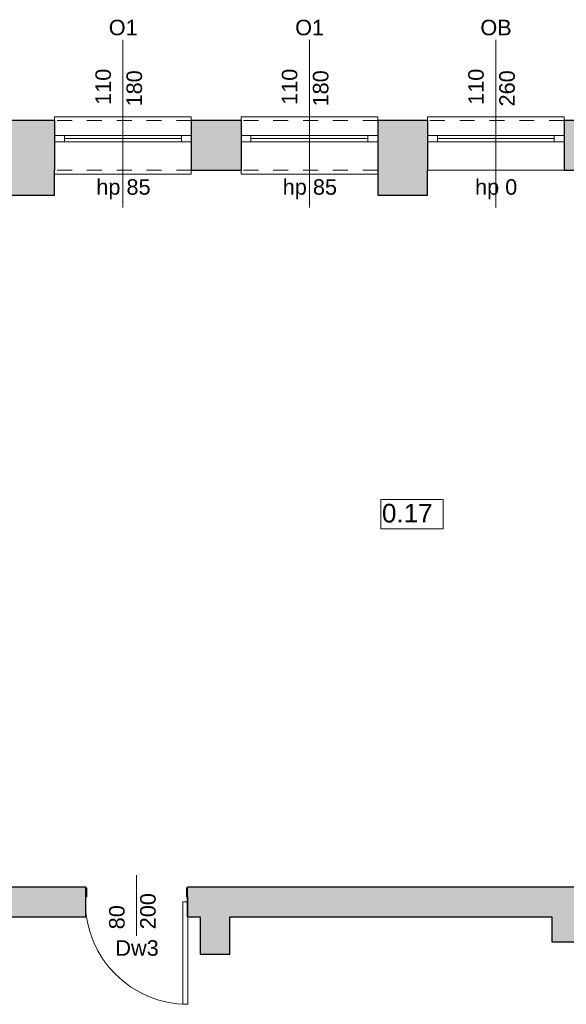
# Model space of a CAD drawing. Header units: centimetres. Extents: x -25572 to 23555, y -2435 to 15405.
# Tile 115 of 134: x 9185 to 9625, y 8045 to 8838. Entities that reach past the tile are written whole.
import ezdxf

# ---------------------------------------------------------------- set-up
doc = ezdxf.new("R2010")
doc.units = ezdxf.units.CM
doc.header["$MEASUREMENT"] = 0
doc.linetypes.add('Przerywana', pattern=[24, 12, -12])
for name, color, linetype, lineweight in [('Nowe_210-A Pomieszczenia_Nr_pióra__41', 7, 'Continuous', 15), ('Nowe_220-A Ściany_Nr_pióra__19', 255, 'Continuous', 0), ('Nowe_220-A Ściany_Nr_pióra__23', 7, 'Continuous', 15), ('Nowe_220-A Ściany_Nr_pióra__27', 7, 'Continuous', 25), ('Nowe_220-A Ściany_Nr_pióra__3', 7, 'Continuous', 13), ('Nowe_220-A Ściany_Nr_pióra__7', 7, 'Continuous', 13)]:
    doc.layers.add(name, color=color, linetype=linetype, lineweight=lineweight)
doc.layers.add('Nowe_220-A Ściany_Nr_pióra__45', color=7, linetype='Continuous', lineweight=15, true_color=0x40a5ff)
doc.styles.add('STYL_AUTOMATYCZNY_6', font='arial.ttf')

msp = doc.modelspace()

# ---------------------------------------------------------------- hatches: boundary and pattern name
at = {"layer": 'Nowe_220-A Ściany_Nr_pióra__19', "linetype": 'Continuous', "lineweight": 0}
for points in [[(9173.38, 8756.65), (9173.38, 8716.65), (9213.38, 8716.65), (9213.38, 8756.65)], [(9323.38, 8756.65), (9323.38, 8716.65), (9363.38, 8716.65), (9363.38, 8756.65)], [(9473.38, 8716.65), (9513.38, 8716.65), (9513.38, 8739.65), (9513.38, 8744.65), (9513.38, 8756.65), (9473.38, 8756.65)], [(9623.38, 8744.65), (9623.38, 8739.65), (9623.38, 8716.65), (9663.38, 8716.65), (9663.38, 8756.65), (9623.38, 8756.65)], [(9173.38, 8716.65), (9173.38, 8696.65), (9213.38, 8696.65), (9213.38, 8716.65)], [(9473.38, 8716.65), (9473.38, 8696.65), (9513.38, 8696.65), (9513.38, 8716.65)], [(9036.87, 8139.65), (9036.87, 8115.65), (9238.38, 8115.65), (9238.38, 8139.65)], [(9320.38, 8139.65), (9320.38, 8115.65), (10071.38, 8115.65), (10071.38, 8139.65)], [(9330.38, 8115.65), (9330.38, 8085.65), (9354.38, 8085.65), (9354.38, 8115.65)], [(9613.38, 8115.65), (9613.38, 8095.65), (9648.38, 8095.65), (9648.38, 8115.65)]]:
    msp.add_hatch(color=255, dxfattribs=at).paths.add_polyline_path(points)

# ---------------------------------------------------------------- linework, layer by layer
at = {"layer": 'Nowe_210-A Pomieszczenia_Nr_pióra__41', "color": 7, "linetype": 'Continuous', "lineweight": 15}
for p, q in [((9476.02, 8451.56), (9526.06, 8451.56)), ((9476.02, 8427.99), (9476.02, 8451.56)), ((9526.06, 8451.56), (9526.06, 8427.99)), ((9526.06, 8427.99), (9476.02, 8427.99))]:
    msp.add_line(p, q, dxfattribs=at)
at = {"layer": 'Nowe_220-A Ściany_Nr_pióra__23', "color": 7, "linetype": 'Continuous', "lineweight": 15}
for p, q in [((9213.38, 8744.65), (9221.38, 8744.65)), ((9221.38, 8744.65), (9221.38, 8739.65)), ((9315.38, 8739.65), (9315.38, 8744.65)), ((9315.38, 8744.65), (9323.38, 8744.65)), ((9363.38, 8744.65), (9371.38, 8744.65)), ((9371.38, 8744.65), (9371.38, 8739.65)), ((9465.38, 8739.65), (9465.38, 8744.65)), ((9465.38, 8744.65), (9473.38, 8744.65)), ((9513.38, 8744.65), (9521.38, 8744.65)), ((9521.38, 8744.65), (9521.38, 8739.65)), ((9615.38, 8739.65), (9615.38, 8744.65)), ((9615.38, 8744.65), (9623.38, 8744.65)), ((9221.38, 8739.65), (9213.38, 8739.65)), ((9323.38, 8739.65), (9315.38, 8739.65)), ((9371.38, 8739.65), (9363.38, 8739.65)), ((9473.38, 8739.65), (9465.38, 8739.65)), ((9521.38, 8739.65), (9513.38, 8739.65)), ((9623.38, 8739.65), (9615.38, 8739.65)), ((9238.38, 8127.65), (9238.38, 8139.15)), ((9238.38, 8139.15), (9239.38, 8139.15)), ((9239.38, 8139.15), (9239.38, 8131.65)), ((9319.38, 8131.65), (9319.38, 8139.15)), ((9319.38, 8139.15), (9320.38, 8139.15)), ((9320.38, 8139.15), (9320.38, 8127.65)), ((9239.38, 8131.65), (9238.18, 8131.65)), ((9238.18, 8131.65), (9238.18, 8127.65)), ((9238.18, 8127.65), (9238.38, 8127.65)), ((9320.58, 8131.65), (9319.38, 8131.65)), ((9320.38, 8127.65), (9320.58, 8127.65)), ((9320.58, 8127.65), (9320.58, 8131.65))]:
    msp.add_line(p, q, dxfattribs=at)
at = {"layer": 'Nowe_220-A Ściany_Nr_pióra__27', "color": 7, "linetype": 'Continuous', "lineweight": 25}
for p, q in [((9213.38, 8756.65), (9213.38, 8744.65)), ((9213.38, 8756.65), (9213.38, 8744.65)), ((9323.38, 8756.65), (9323.38, 8744.65)), ((9323.38, 8756.65), (9323.38, 8744.65)), ((9363.38, 8756.65), (9363.38, 8744.65)), ((9363.38, 8756.65), (9363.38, 8744.65)), ((9473.38, 8756.65), (9473.38, 8744.65)), ((9473.38, 8756.65), (9473.38, 8744.65)), ((9513.38, 8756.65), (9513.38, 8744.65)), ((9513.38, 8756.65), (9513.38, 8744.65)), ((9623.38, 8756.65), (9623.38, 8744.65)), ((9623.38, 8756.65), (9623.38, 8744.65)), ((9213.38, 8744.65), (9213.38, 8739.65)), ((9213.38, 8744.65), (9213.38, 8739.65)), ((9213.38, 8744.65), (9213.38, 8739.65)), ((9323.38, 8744.65), (9323.38, 8739.65)), ((9323.38, 8744.65), (9323.38, 8739.65)), ((9323.38, 8744.65), (9323.38, 8739.65)), ((9363.38, 8744.65), (9363.38, 8739.65)), ((9363.38, 8744.65), (9363.38, 8739.65)), ((9363.38, 8744.65), (9363.38, 8739.65)), ((9473.38, 8744.65), (9473.38, 8739.65)), ((9473.38, 8744.65), (9473.38, 8739.65)), ((9473.38, 8744.65), (9473.38, 8739.65)), ((9513.38, 8744.65), (9513.38, 8739.65)), ((9513.38, 8744.65), (9513.38, 8739.65)), ((9513.38, 8744.65), (9513.38, 8739.65)), ((9623.38, 8744.65), (9623.38, 8739.65)), ((9623.38, 8744.65), (9623.38, 8739.65)), ((9623.38, 8744.65), (9623.38, 8739.65)), ((9213.38, 8739.65), (9213.38, 8716.65)), ((9213.38, 8739.65), (9213.38, 8716.65)), ((9323.38, 8739.65), (9323.38, 8716.65)), ((9323.38, 8739.65), (9323.38, 8716.65)), ((9363.38, 8739.65), (9363.38, 8716.65)), ((9363.38, 8739.65), (9363.38, 8716.65)), ((9473.38, 8739.65), (9473.38, 8716.65)), ((9473.38, 8739.65), (9473.38, 8716.65)), ((9513.38, 8739.65), (9513.38, 8716.65)), ((9513.38, 8739.65), (9513.38, 8716.65)), ((9623.38, 8739.65), (9623.38, 8716.65)), ((9623.38, 8739.65), (9623.38, 8716.65)), ((9238.38, 8139.15), (9238.38, 8139.65)), ((9238.38, 8139.15), (9238.38, 8139.65)), ((9238.38, 8127.65), (9238.38, 8139.15)), ((9238.38, 8127.65), (9238.38, 8139.15)), ((9238.38, 8127.65), (9238.38, 8139.15)), ((9320.38, 8139.15), (9320.38, 8139.65)), ((9320.38, 8139.15), (9320.38, 8139.65)), ((9320.38, 8127.65), (9320.38, 8139.15)), ((9320.38, 8127.65), (9320.38, 8139.15)), ((9320.38, 8127.65), (9320.38, 8139.15)), ((9238.38, 8115.65), (9238.38, 8127.65)), ((9238.38, 8115.65), (9238.38, 8127.65)), ((9320.38, 8115.65), (9320.38, 8127.65)), ((9320.38, 8115.65), (9320.38, 8127.65))]:
    msp.add_line(p, q, dxfattribs=at)
for points in [[(9213.38, 8756.65), (9173.38, 8756.65)], [(9363.38, 8756.65), (9323.38, 8756.65)], [(9513.38, 8756.65), (9473.38, 8756.65)], [(9663.38, 8756.65), (9623.38, 8756.65)], [(9213.38, 8696.65), (9213.38, 8716.65)], [(9323.38, 8716.65), (9363.38, 8716.65)], [(9473.38, 8716.65), (9473.38, 8696.65)], [(9513.38, 8696.65), (9513.38, 8716.65)], [(9623.38, 8716.65), (9663.38, 8716.65)], [(9173.38, 8696.65), (9213.38, 8696.65)], [(9473.38, 8696.65), (9513.38, 8696.65)], [(9238.38, 8139.65), (9075.38, 8139.65)], [(9950.38, 8139.65), (9320.38, 8139.65)], [(9036.87, 8115.65), (9238.38, 8115.65)], [(9320.38, 8115.65), (9330.38, 8115.65)], [(9330.38, 8115.65), (9330.38, 8085.65)], [(9354.38, 8085.65), (9354.38, 8115.65)], [(9354.38, 8115.65), (9613.38, 8115.65)], [(9613.38, 8115.65), (9613.38, 8095.65)], [(9613.38, 8095.65), (9648.38, 8095.65)], [(9330.38, 8085.65), (9354.38, 8085.65)]]:
    msp.add_lwpolyline(points, dxfattribs=at)
at = {"layer": 'Nowe_220-A Ściany_Nr_pióra__3', "color": 7, "linetype": 'Continuous', "lineweight": 13}
for p, q in [((9323.38, 8759.65), (9213.38, 8759.65)), ((9213.38, 8759.65), (9213.38, 8756.65)), ((9323.38, 8756.65), (9323.38, 8759.65)), ((9473.38, 8759.65), (9363.38, 8759.65)), ((9363.38, 8759.65), (9363.38, 8756.65)), ((9473.38, 8756.65), (9473.38, 8759.65)), ((9623.38, 8759.65), (9513.38, 8759.65)), ((9513.38, 8759.65), (9513.38, 8756.65)), ((9623.38, 8756.65), (9623.38, 8759.65)), ((9221.38, 8744.65), (9315.38, 8744.65)), ((9371.38, 8744.65), (9465.38, 8744.65)), ((9521.38, 8744.65), (9615.38, 8744.65)), ((9315.38, 8742.15), (9221.38, 8742.15)), ((9315.38, 8739.65), (9221.38, 8739.65)), ((9465.38, 8742.15), (9371.38, 8742.15)), ((9465.38, 8739.65), (9371.38, 8739.65)), ((9615.38, 8742.15), (9521.38, 8742.15)), ((9615.38, 8739.65), (9521.38, 8739.65)), ((9213.38, 8713.65), (9213.38, 8716.65)), ((9323.38, 8713.65), (9213.38, 8713.65)), ((9323.38, 8716.65), (9323.38, 8713.65)), ((9363.38, 8713.65), (9363.38, 8716.65)), ((9473.38, 8713.65), (9363.38, 8713.65)), ((9473.38, 8716.65), (9473.38, 8713.65)), ((9623.38, 8716.65), (9513.38, 8716.65)), ((9320.58, 8127.65), (9316.58, 8127.65)), ((9316.58, 8127.65), (9316.58, 8045.25)), ((9320.58, 8045.25), (9320.58, 8127.65)), ((9316.58, 8045.25), (9320.58, 8045.25))]:
    msp.add_line(p, q, dxfattribs=at)
at = {"layer": 'Nowe_220-A Ściany_Nr_pióra__3', "color": 7, "linetype": 'Przerywana', "lineweight": 13}
for p, q in [((9323.38, 8756.65), (9213.38, 8756.65)), ((9473.38, 8756.65), (9363.38, 8756.65)), ((9623.38, 8756.65), (9513.38, 8756.65)), ((9323.38, 8716.65), (9213.38, 8716.65)), ((9473.38, 8716.65), (9363.38, 8716.65))]:
    msp.add_line(p, q, dxfattribs=at)
at = {"layer": 'Nowe_220-A Ściany_Nr_pióra__3', "color": 7, "linetype": 'Continuous', "lineweight": 13}
msp.add_arc((9320.58, 8127.65), 82.4, 180, 270, dxfattribs=at)
at = {"layer": 'Nowe_220-A Ściany_Nr_pióra__45', "color": 161, "linetype": 'Continuous', "lineweight": 15, "true_color": 0x40a5ff}
for p, q in [((9268.38, 8821.83), (9268.38, 8686.65)), ((9418.38, 8821.83), (9418.38, 8686.65)), ((9568.38, 8821.83), (9568.38, 8686.65)), ((9279.38, 8100.47), (9279.38, 8149.11))]:
    msp.add_line(p, q, dxfattribs=at)

# ---------------------------------------------------------------- texts
at = {"layer": 'Nowe_210-A Pomieszczenia_Nr_pióra__41', "color": 7, "linetype": 'Continuous', "lineweight": 15, "insert": (9501.04, 8448.13), "char_height": 15, "attachment_point": 2, "style": 'STYL_AUTOMATYCZNY_6'}
msp.add_mtext('\\A1;{\\pqc;\\pt0,25;\\fArial|b0|i0|c238|p0;\\W1.000000;0.17\\fArial|b0|i0|c238|p0;\\W1.000000;\\A1{\\H.66x;\\S^  ;}\\fArial|b0|i0|c238|p0;\\W1.000000;\\fArial|b0|i0|c238|p0;\\W1.000000;\\A1{\\H.66x;\\S^  ;}}', dxfattribs=at)
at = {"layer": 'Nowe_220-A Ściany_Nr_pióra__7', "color": 7, "linetype": 'Continuous', "lineweight": 13, "char_height": 12.5, "attachment_point": 7, "rotation": 90, "style": 'STYL_AUTOMATYCZNY_6'}
for s, insert in [('\\A1;{\\pql;\\pt0;\\fArial|b0|i0|c238|p0;\\W1.000000;110\\fArial|b0|i0|c238|p0;\\W1.000000;\\A1{\\H.66x;\\S^  ;}\\fArial|b0|i0|c238|p0;\\W1.000000;\\fArial|b0|i0|c238|p0;\\W1.000000;}', (9262.33, 8769.32)), ('\\A1;{\\pql;\\pt0;\\fArial|b0|i0|c238|p0;\\W1.000000;180\\fArial|b0|i0|c238|p0;\\W1.000000;\\A1{\\H.66x;\\S^  ;}\\fArial|b0|i0|c238|p0;\\W1.000000;\\fArial|b0|i0|c238|p0;\\W1.000000;}', (9287.33, 8768.05)), ('\\A1;{\\pql;\\pt0;\\fArial|b0|i0|c238|p0;\\W1.000000;110\\fArial|b0|i0|c238|p0;\\W1.000000;\\A1{\\H.66x;\\S^  ;}\\fArial|b0|i0|c238|p0;\\W1.000000;\\fArial|b0|i0|c238|p0;\\W1.000000;}', (9412.33, 8769.32)), ('\\A1;{\\pql;\\pt0;\\fArial|b0|i0|c238|p0;\\W1.000000;180\\fArial|b0|i0|c238|p0;\\W1.000000;\\A1{\\H.66x;\\S^  ;}\\fArial|b0|i0|c238|p0;\\W1.000000;\\fArial|b0|i0|c238|p0;\\W1.000000;}', (9437.33, 8768.05)), ('\\A1;{\\pql;\\pt0;\\fArial|b0|i0|c238|p0;\\W1.000000;110\\fArial|b0|i0|c238|p0;\\W1.000000;\\A1{\\H.66x;\\S^  ;}\\fArial|b0|i0|c238|p0;\\W1.000000;\\fArial|b0|i0|c238|p0;\\W1.000000;}', (9562.33, 8769.32)), ('\\A1;{\\pql;\\pt0;\\fArial|b0|i0|c238|p0;\\W1.000000;260\\fArial|b0|i0|c238|p0;\\W1.000000;\\A1{\\H.66x;\\S^  ;}\\fArial|b0|i0|c238|p0;\\W1.000000;\\fArial|b0|i0|c238|p0;\\W1.000000;}', (9587.33, 8768.05)), ('\\A1;{\\pql;\\pt0;\\fArial|b0|i0|c238|p0;\\W1.000000;200\\fArial|b0|i0|c238|p0;\\W1.000000;\\A1{\\H.66x;\\S^  ;}\\fArial|b0|i0|c238|p0;\\W1.000000;\\fArial|b0|i0|c238|p0;\\W1.000000;}', (9298.33, 8105.65)), ('\\A1;{\\pql;\\pt0;\\fArial|b0|i0|c238|p0;\\W1.000000;80\\fArial|b0|i0|c238|p0;\\W1.000000;\\A1{\\H.66x;\\S^  ;}\\fArial|b0|i0|c238|p0;\\W1.000000;\\fArial|b0|i0|c238|p0;\\W1.000000;}', (9273.33, 8105.65))]:
    msp.add_mtext(s, dxfattribs=dict(at, insert=insert))
at = {"layer": 'Nowe_220-A Ściany_Nr_pióra__7', "color": 7, "linetype": 'Continuous', "lineweight": 13, "char_height": 12.5, "attachment_point": 7, "style": 'STYL_AUTOMATYCZNY_6'}
for s, insert in [('\\A1;{\\pql;\\pt0;\\fArial|b0|i0|c238|p0;\\W1.000000;O1\\fArial|b0|i0|c238|p0;\\W1.000000;\\fArial|b0|i0|c238|p0;\\W1.000000;\\fArial|b0|i0|c238|p0;\\W1.000000;}', (9256.94, 8825.19)), ('\\A1;{\\pql;\\pt0;\\fArial|b0|i0|c238|p0;\\W1.000000;O1\\fArial|b0|i0|c238|p0;\\W1.000000;\\fArial|b0|i0|c238|p0;\\W1.000000;\\fArial|b0|i0|c238|p0;\\W1.000000;}', (9406.94, 8825.19)), ('\\A1;{\\pql;\\pt0;\\fArial|b0|i0|c238|p0;\\W1.000000;OB\\fArial|b0|i0|c238|p0;\\W1.000000;\\fArial|b0|i0|c238|p0;\\W1.000000;\\fArial|b0|i0|c238|p0;\\W1.000000;}', (9555.99, 8825.19)), ('\\A1;{\\pql;\\pt0;\\fArial|b0|i0|c238|p0;\\W1.000000;hp 85\\fArial|b0|i0|c238|p0;\\W1.000000;\\A1{\\H.66x;\\S^  ;}\\fArial|b0|i0|c238|p0;\\W1.000000;\\fArial|b0|i0|c238|p0;\\W1.000000;}', (9246.93, 8693.24)), ('\\A1;{\\pql;\\pt0;\\fArial|b0|i0|c238|p0;\\W1.000000;hp 85\\fArial|b0|i0|c238|p0;\\W1.000000;\\A1{\\H.66x;\\S^  ;}\\fArial|b0|i0|c238|p0;\\W1.000000;\\fArial|b0|i0|c238|p0;\\W1.000000;}', (9396.93, 8693.24)), ('\\A1;{\\pql;\\pt0;\\fArial|b0|i0|c238|p0;\\W1.000000;hp 0\\fArial|b0|i0|c238|p0;\\W1.000000;\\A1{\\H.66x;\\S^  ;}\\fArial|b0|i0|c238|p0;\\W1.000000;\\fArial|b0|i0|c238|p0;\\W1.000000;}', (9551.69, 8693.24)), ('\\A1;{\\pql;\\pt0;\\fArial|b0|i0|c238|p0;\\W1.000000;Dw3\\fArial|b0|i0|c238|p0;\\W1.000000;\\fArial|b0|i0|c238|p0;\\W1.000000;\\fArial|b0|i0|c238|p0;\\W1.000000;}', (9262.23, 8084.18))]:
    msp.add_mtext(s, dxfattribs=dict(at, insert=insert))

doc.saveas('drawing.dxf')
